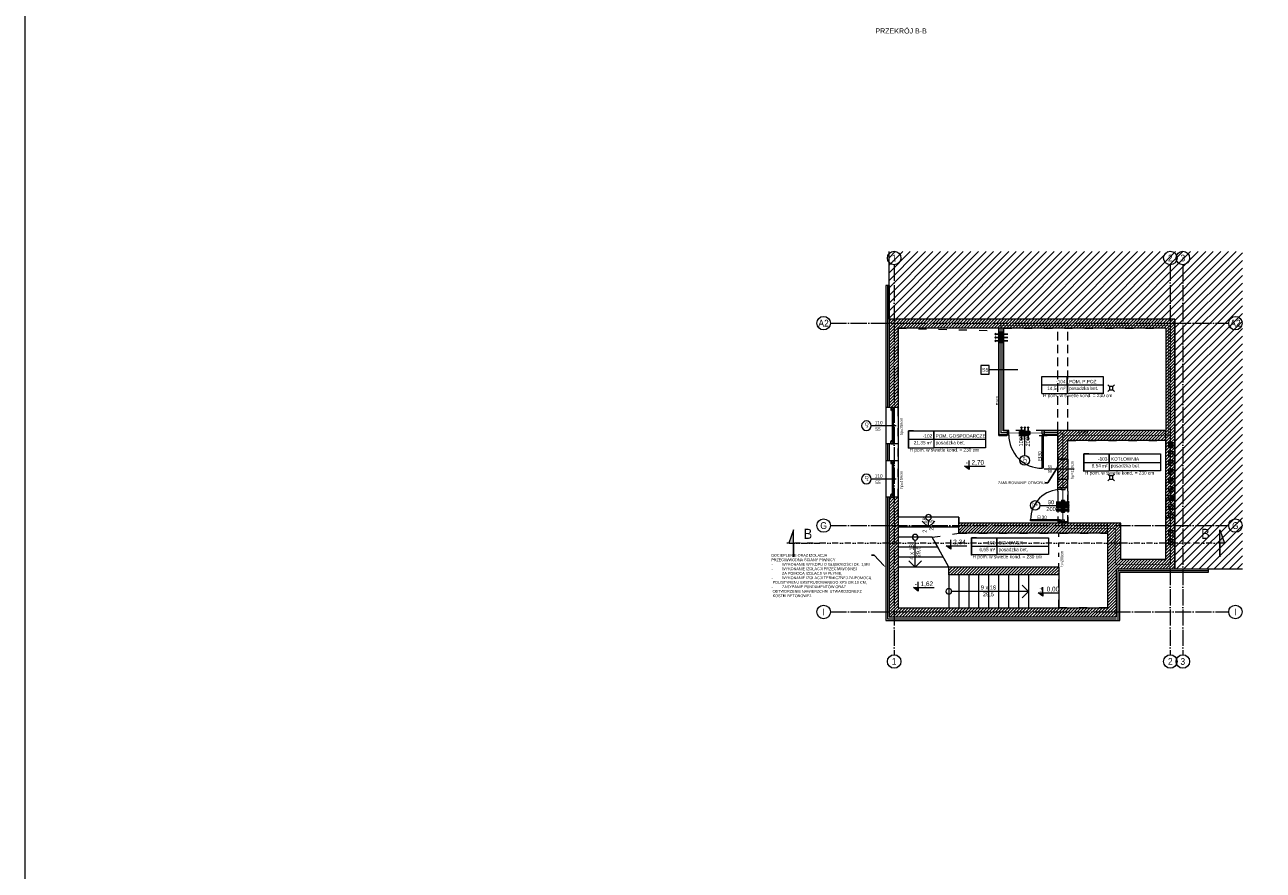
# Model space of a CAD drawing. Header units: millimetres. Extents: x 6506 to 43004, y 4581 to 25261.
# Tile 3 of 30: x 6506 to 10177, y 17427 to 19933. Entities that reach past the tile are written whole.
import ezdxf
from ezdxf import colors
from ezdxf.entities.mleader import LeaderData, LeaderLine
from ezdxf.enums import TextEntityAlignment as Align
from ezdxf.math import Vec2, Vec3

# ---------------------------------------------------------------- set-up
doc = ezdxf.new("R2010")
doc.units = ezdxf.units.MM
for name, pattern in [('1KS_2KP-50', [37.05, 12, 6, -6.35, 0, -6.35, 0, -6.35]), ('ACAD_ISO02W100', [15, 12, -3]), ('ACAD_ISO03W100', [30, 12, -18]), ('ACAD_ISO04W100', [30, 24, -3, 0, -3]), ('DASHED', [19.05, 12.7, -6.35]), ('Osie$0$CONTINOUS', [0])]:
    doc.linetypes.add(name, pattern=pattern)
doc.layers.get('0').update_dxf_attribs({"color": 251, "lineweight": 5})
doc.layers.add('__POMOC', color=3, linetype='Continuous', plot=False)
for name, color, linetype, lineweight in [('_ET-WENTYLACJA', 5, 'Continuous', 25), ('_ET_OPIS', 7, 'Continuous', 20), ('A_DZIAŁOWA_PROJEKTOWANE', 251, 'Continuous', 5), ('A_HATCH', 251, 'Continuous', 5), ('A_HATCH_PROJEKTOWANE', 251, 'Continuous', 5), ('A_IZOLEACJA TERMI_PROJEKTOWANA', 251, 'Continuous', 5), ('A_KONST_ISTNIEJĄCE', 251, 'Continuous', 5), ('A_LINIA PRZEKROJOWA', 251, '1KS_2KP-50', 5), ('A_OPISY', 251, 'Continuous', 5), ('A_OSIE KONSTRUKCYJNE', 251, 'ACAD_ISO04W100', 5), ('A_STOLARKA OKIENNA', 251, 'Continuous', 5), ('A_TEKST', 251, 'Continuous', 5), ('A_WIDOK', 251, 'Continuous', 5), ('A_WIDOK-NAD', 251, 'DASHED', 5), ('A_WYPOSAŻENIE', 251, 'Continuous', 5), ('AA HATCH', 251, 'Continuous', 5), ('AA OPISY', 251, 'Continuous', 5)]:
    doc.layers.add(name, color=color, linetype=linetype, lineweight=lineweight)
doc.layers.add('A_NIEWIDOCZNE  POMOCNICZE', color=251, linetype='ACAD_ISO03W100', lineweight=5, plot=False)
doc.layers.add('A_PPOŻ', color=1, linetype='ACAD_ISO02W100', lineweight=30, true_color=0xff0000)
doc.styles.add('APLUS', font='arial.ttf', dxfattribs={"width": 0.6})
doc.styles.add('ARIAL', font='arial.ttf')
doc.styles.add('DEMIURG_100_etykiety', font='arial.ttf', dxfattribs={"width": 0.9, "height": 30})
doc.styles.add('DEMIURG_100_opisy', font='arial.ttf', dxfattribs={"width": 0.9, "height": 20})
doc.styles.get("Standard").update_dxf_attribs({"font": 'arial.ttf'})
doc.linetypes.add('BATTING', pattern='A,0.0001,-0.1,[134,ltypeshp.shx,S=0.1,R=0,X=-0.1,Y=0],-0.2,[134,ltypeshp.shx,S=0.1,R=180,X=0.1,Y=0],-0.1', length=0.4001)

# ---------------------------------------------------------------- blocks, each defined once
blk = doc.blocks.new('*U80')
for p, q in [((-26, 0), (-26, -8)), ((-26, 0), (-19.3, 0)), ((-26, 0), (-26, -8)), ((-19.3, 0), (-18.7, -1.6)), ((75.3, 0), (74.7, -1.6)), ((82, 0), (75.3, 0)), ((82, 0), (82, -8)), ((-26, -8), (-22.8, -8)), ((-22.8, -8), (-22.8, -9.9)), ((-22.8, -8), (-21.4, -8)), ((-22.8, -9.9), (-16.9, -9.9)), ((-21.8, -2.4), (-18.7, -1.6)), ((-21.8, -3.7), (-21.8, -2.4)), ((-20.4, -3.7), (-21.8, -3.7)), ((-21.4, -8), (-21.4, -6.1)), ((-21.4, -6.1), (-20.4, -6.1)), ((-20.4, -6.1), (-20.4, -3.7)), ((-18.7, -1.6), (-17.9, -1.6)), ((-17.9, -1.6), (-18, -1)), ((-17.2, -8), (-17.2, -3.7)), ((-17.2, -3.7), (-15.6, -3.7)), ((-15.7, -8), (-17.2, -8)), ((-15.7, -9), (-15.7, -8)), ((73.2, -3.7), (71.6, -3.7)), ((71.7, -9), (71.7, -8)), ((71.7, -8), (73.2, -8)), ((78.8, -9.9), (72.9, -9.9)), ((73.2, -8), (73.2, -3.7)), ((73.9, -1.6), (74, -1)), ((74.7, -1.6), (73.9, -1.6)), ((77.8, -2.4), (74.7, -1.6)), ((76.4, -6.1), (76.4, -3.7)), ((76.4, -3.7), (77.8, -3.7)), ((77.4, -6.1), (76.4, -6.1)), ((77.4, -8), (77.4, -6.1)), ((78.8, -8), (77.4, -8)), ((77.8, -3.7), (77.8, -2.4)), ((82, -8), (78.8, -8)), ((78.8, -8), (78.8, -9.9))]:
    blk.add_line(p, q)
blk.add_lwpolyline([(-17.2, -3.7), (73.2, -3.7), (73.2, -8), (-17.2, -8)], close=True)
for centre, radius, start, end in [((-18.1, -3.5), 2.51, 356.8105, 86.8105), ((-17, -8.4), 1.5, 273.3553, 335.6854), ((74.1, -3.5), 2.51, 93.1895, 183.1895), ((73, -8.4), 1.5, 204.3146, 266.6447)]:
    blk.add_arc(centre, radius, start, end)
blk = doc.blocks.new('*U86')
for p, q in [((-26, 0), (-26, -8)), ((-26, 0), (-19.3, 0)), ((-26, 0), (-26, -8)), ((-19.3, 0), (-18.7, -1.6)), ((75.3, 0), (74.7, -1.6)), ((82, 0), (75.3, 0)), ((82, 0), (82, -8)), ((-26, -8), (-22.8, -8)), ((-22.8, -8), (-22.8, -9.9)), ((-22.8, -8), (-21.4, -8)), ((-22.8, -9.9), (-16.9, -9.9)), ((-21.8, -2.4), (-18.7, -1.6)), ((-21.8, -3.7), (-21.8, -2.4)), ((-20.4, -3.7), (-21.8, -3.7)), ((-21.4, -8), (-21.4, -6.1)), ((-21.4, -6.1), (-20.4, -6.1)), ((-20.4, -6.1), (-20.4, -3.7)), ((-18.7, -1.6), (-17.9, -1.6)), ((-17.9, -1.6), (-18, -1)), ((-17.2, -8), (-17.2, -3.7)), ((-17.2, -3.7), (-15.6, -3.7)), ((-15.7, -8), (-17.2, -8)), ((-15.7, -9), (-15.7, -8)), ((73.2, -3.7), (71.6, -3.7)), ((71.7, -9), (71.7, -8)), ((71.7, -8), (73.2, -8)), ((78.8, -9.9), (72.9, -9.9)), ((73.2, -8), (73.2, -3.7)), ((73.9, -1.6), (74, -1)), ((74.7, -1.6), (73.9, -1.6)), ((77.8, -2.4), (74.7, -1.6)), ((76.4, -6.1), (76.4, -3.7)), ((76.4, -3.7), (77.8, -3.7)), ((77.4, -6.1), (76.4, -6.1)), ((77.4, -8), (77.4, -6.1)), ((78.8, -8), (77.4, -8)), ((77.8, -3.7), (77.8, -2.4)), ((82, -8), (78.8, -8)), ((78.8, -8), (78.8, -9.9))]:
    blk.add_line(p, q)
blk.add_lwpolyline([(-17.2, -3.7), (73.2, -3.7), (73.2, -8), (-17.2, -8)], close=True)
for centre, radius, start, end in [((-18.1, -3.5), 2.51, 356.8105, 86.8105), ((-17, -8.4), 1.5, 273.3553, 335.6854), ((74.1, -3.5), 2.51, 93.1895, 183.1895), ((73, -8.4), 1.5, 204.3146, 266.6447)]:
    blk.add_arc(centre, radius, start, end)
blk = doc.blocks.new('*U82')
at = {"layer": 'AA OPISY'}
for q in [(-136.6, 0), (72.5, 18.8), (72.5, -18.8)]:
    blk.add_line((91, 0), q, dxfattribs=at)
blk.add_circle((-145, 0), 8.43, dxfattribs=at)
blk = doc.blocks.new('*U83')
at = {"layer": 'AA OPISY'}
for q in [(-136.6, 0), (-75, 18.8), (-75, -18.8)]:
    blk.add_line((-56.5, 0), q, dxfattribs=at)
blk.add_circle((-145, 0), 8.43, dxfattribs=at)
blk = doc.blocks.new('*U84')
at = {"layer": 'AA OPISY'}
for q in [(-136.6, 0), (-134, 18.8), (-134, -18.8)]:
    blk.add_line((-115.5, 0), q, dxfattribs=at)
blk.add_circle((-145, 0), 8.43, dxfattribs=at)
blk = doc.blocks.new('WARTOŚĆ')
at = {"layer": 'A_OPISY', "color": 144}
blk.add_line((0, 0), (0, 74), dxfattribs=at)
blk.add_circle((0, 88.1), 14.1, dxfattribs=at)
blk.add_attdef('OZ', (-10, 82.4), '', height=10, dxfattribs=at)
for tag, p in [('S', (-4, 32.6)), ('H', (15.1, 32.6))]:
    blk.add_attdef(tag, p, '', height=10, rotation=90, dxfattribs=at)
blk = doc.blocks.new('*U19')
at = {"lineweight": 5}
for p, q in [((-75, -25), (-75, 25)), ((-75, 25), (0, 25)), ((0, 0), (0, 25)), ((0, 25), (152.7, 25)), ((152.7, 25), (152.7, -25)), ((-75, -25), (0, -25)), ((152.7, -25), (0, -25))]:
    blk.add_line(p, q, dxfattribs=at)
at = {"lineweight": 5, "ltscale": 18.5}
for p, q in [((-75, 0), (152.7, 0)), ((0, 25), (0, -25))]:
    blk.add_line(p, q, dxfattribs=at)
at = {"lineweight": 5, "ltscale": 18.5, "insert": (-5, -10.4), "char_height": 10, "attachment_point": 6, "style": 'ARIAL'}
blk.add_mtext('\\A1;m²', dxfattribs=at)
at = {"lineweight": 5, "style": 'ARIAL'}
blk.add_attdef('1NR', text='', height=10, dxfattribs=at).set_placement((-5, 5), align=Align.RIGHT)
blk.add_attdef('2POM', (5, 5), '', height=10, dxfattribs=at)
blk.add_attdef('4PL2', text='', height=10, dxfattribs=at).set_placement((-24.6, -5), align=Align.TOP_RIGHT)
blk.add_attdef('3POS', text='', height=10, dxfattribs=at).set_placement((5, -5), align=Align.TOP_LEFT)
blk = doc.blocks.new('_Dot')
at = {"color": 0, "linetype": 'ByBlock', "lineweight": -2}
blk.add_line((-0.5, 0), (-1, 0), dxfattribs=at)
at = {"color": 0, "linetype": 'ByBlock', "const_width": 0.5}
blk.add_lwpolyline([(-0.25, 0, 1), (0.25, 0, 1)], format="xyb", close=True, dxfattribs=at)
blk = doc.blocks.new('*U5')
blk.add_hatch(color=256).paths.add_polyline_path([(0, 0.153), (-0.198, 0.153), (0, 0)])
blk.add_line((0, 0.153), (0, 0.4))
blk.add_lwpolyline([(0, 0.153), (0, 0), (-0.198, 0.153), (0.685, 0.153)])
at = {"style": 'APLUS', "width": 0.8}
blk.add_attdef('%%P_0.00', text='', height=0.2, dxfattribs=at).set_placement((-0.146, 0.153), align=Align.BOTTOM_LEFT)
blk = doc.blocks.new('want')
at = {"layer": 'A_WIDOK'}
blk.add_line((30214.5, 14309.7), (30200.5, 14295.7), dxfattribs=at)
blk.add_lwpolyline([(30200.5, 14295.7), (30214.5, 14295.7), (30214.5, 14309.7), (30200.5, 14309.7)], close=True, dxfattribs=at)
blk = doc.blocks.new('linia przekroju')
at = {"linetype": 'Continuous', "lineweight": 5}
h = blk.add_hatch(color=256, dxfattribs=at)
h.dxf.hatch_style = 1
h.paths.add_polyline_path([(0, -40.5), (0, 39.3), (14.4, 0), (0, 0)])
at = {"linetype": 'Continuous'}
blk.add_lwpolyline([(0, -40.5), (0, 39.3), (14.4, 0), (0, 0)], close=True, dxfattribs=at)
blk.add_lwpolyline([(14.4, 0), (-87.6, -0.1)])
at = {"linetype": 'Continuous', "style": 'DEMIURG_100_etykiety', "width": 0.9, "flags": 8}
blk.add_attdef('NR_PRZEKROJU', (-55.1, 12.6), '', height=30, dxfattribs=at)
blk = doc.blocks.new('*U81')
at = {"lineweight": 5}
for p, q in [((-75, -25), (-75, 25)), ((-75, 25), (0, 25)), ((0, 0), (0, 25)), ((0, 25), (106.4, 25)), ((106.4, 25), (106.4, -25)), ((-75, -25), (0, -25)), ((106.4, -25), (0, -25))]:
    blk.add_line(p, q, dxfattribs=at)
at = {"lineweight": 5, "ltscale": 18.5}
for p, q in [((-75, 0), (106.4, 0)), ((0, 25), (0, -25))]:
    blk.add_line(p, q, dxfattribs=at)
at = {"lineweight": 5, "ltscale": 18.5, "insert": (-5, -10.4), "char_height": 10, "attachment_point": 6, "style": 'ARIAL'}
blk.add_mtext('\\A1;m²', dxfattribs=at)
at = {"lineweight": 5, "style": 'ARIAL'}
blk.add_attdef('1NR', text='', height=10, dxfattribs=at).set_placement((-5, 5), align=Align.RIGHT)
blk.add_attdef('2POM', (5, 5), '', height=10, dxfattribs=at)
blk.add_attdef('4PL2', text='', height=10, dxfattribs=at).set_placement((-24.6, -5), align=Align.TOP_RIGHT)
blk.add_attdef('3POS', text='', height=10, dxfattribs=at).set_placement((5, -5), align=Align.TOP_LEFT)

msp = doc.modelspace()

# ---------------------------------------------------------------- hatches: boundary and pattern name
at = {"layer": 'A_HATCH'}
h = msp.add_hatch(dxfattribs=at)
h.set_pattern_fill('ANSI31', color=256, scale=2)
h.set_pattern_definition([(45, (-3039.768, 355.087), (-4.490128, 4.490128), [])])
h.paths.add_polyline_path([(9887.8, 18730.7), (9567.8, 18730.7), (9567.8, 18645.7), (9597.8, 18645.7), (9597.8, 18700.7), (9887.8, 18700.7)], flags=17)
h.paths.add_polyline_path([(9714.8, 18455.7), (9274.3, 18455.7), (9274.3, 18425.7), (9714.8, 18425.7)], flags=17)
h.paths.add_polyline_path([(9570.8, 18325.7), (9247.8, 18325.7), (9244.8, 18325.7), (9244.8, 18302.7), (9570.8, 18302.7)], flags=17)
h.paths.add_polyline_path([(9887.8, 18523.4), (9910.3, 18523.4), (9887.8, 18523.4), (9887.8, 18347.7), (9754.8, 18347.7), (9754.8, 18455.7), (9714.8, 18455.7), (9714.8, 18425.7), (9714.8, 18204.7), (9570.8, 18204.7), (9094.8, 18204.7), (9094.8, 18419.7), (9094.8, 18532.7), (9067.8, 18532.7), (9067.8, 18419.7), (9067.8, 18177.7), (9741.8, 18177.7), (9741.8, 18320.7), (9914.8, 18320.7), (9914.8, 19060.7), (9067.8, 19060.7), (9067.8, 18798.7), (9094.8, 18798.7), (9094.8, 19033.7), (9887.8, 19033.7)])
h.paths.add_polyline_path([(9567.8, 18560.3), (9597.8, 18560.3), (9597.8, 18585.7), (9567.8, 18585.7)])
at = {"layer": 'A_HATCH_PROJEKTOWANE', "ltscale": 2}
h = msp.add_hatch(dxfattribs=at)
h.set_pattern_fill('ANSI31', color=256, scale=2)
h.set_pattern_definition([(45, (-7475.724, 537.087), (-4.490128, 4.490128), [])])
h.paths.add_polyline_path([(9597.8, 18585.7), (9597.8, 18645.7), (9567.8, 18645.7), (9567.8, 18585.7)])
at = {"layer": 'A_NIEWIDOCZNE  POMOCNICZE', "ltscale": 2}
h = msp.add_hatch(color=7, dxfattribs=at)
h.dxf.hatch_style = 1
h.paths.add_polyline_path([(9910.3, 18537.7), (9910.3, 18523.7), (9896.3, 18523.7)])
at = {"layer": 'AA HATCH', "ltscale": 2, "transparency": 33554534}
h = msp.add_hatch(dxfattribs=at)
h.set_pattern_fill('ANSI31', color=256, scale=5)
h.set_pattern_definition([(45, (-3039.768, 355.087), (-11.22532, 11.22532), [])])
h.paths.add_polyline_path([(10114.8, 19260.7), (9067.8, 19260.7), (9067.8, 19060.7), (9914.8, 19060.7), (9914.8, 18320.7), (10114.8, 18320.7)])

# ---------------------------------------------------------------- linework, layer by layer
for p, q in [((9521.2, 18719.7), (9523.4, 18719.7)), ((9523.4, 18719.7), (9523.4, 18717.5)), ((9522.9, 18715.2), (9521.2, 18715.2)), ((9522.9, 18716.9), (9522.9, 18715.2)), ((9575.3, 18464.7), (9575.3, 18466.2)), ((9576.8, 18464.7), (9575.3, 18464.7)), ((9579.2, 18464.2), (9577.4, 18464.2)), ((9579.2, 18466), (9579.2, 18464.2))]:
    msp.add_line(p, q)
for points in [[(9417.8, 18730.7), (9417.8, 18717.5), (9422.9, 18717.5), (9422.9, 18730.7), (9417.8, 18730.7)], [(9521.2, 18719.7), (9521.2, 18730.7)], [(9523.4, 18717.5), (9527.8, 18717.5), (9527.8, 18730.7), (9521.2, 18730.7)], [(9524.6, 18716.9), (9524.6, 18618.6), (9521.2, 18618.6), (9521.2, 18715.2)], [(9522.9, 18716.9), (9524.6, 18716.9)], [(9589.3, 18560.3), (9577.4, 18560.3), (9577.4, 18555.6), (9589.3, 18555.6), (9589.3, 18560.3)], [(9576.8, 18462.8), (9487.4, 18462.8), (9487.4, 18466.2), (9575.3, 18466.2)], [(9576.8, 18464.7), (9576.8, 18462.8)], [(9577.4, 18464.2), (9577.4, 18460.7), (9588.1, 18460.7), (9588.1, 18466)], [(9579.2, 18466), (9588.1, 18466)]]:
    msp.add_lwpolyline(points)
for radius in [6, 5, 4, 3]:
    msp.add_circle((9903.3, 18686.7), radius)
for centre, radius, start, end in [((9521.2, 18716.9), 98.4, 179.6452, 270.0011), ((9576.8, 18466.2), 89.4, 89.6452, 180.0011)]:
    msp.add_arc(centre, radius, start, end)
at = {"layer": '__POMOC', "ltscale": 2}
msp.add_line((9887.8, 18347.7), (9866.8, 18347.7), dxfattribs=at)
at = {"layer": '_ET-WENTYLACJA'}
for p, q in [((9381.1, 19015.8), (9384, 19018.8)), ((9419.9, 19015.8), (9381.1, 19015.8)), ((9381.1, 19015.8), (9384, 19012.9)), ((9396, 18991.5), (9405, 19021.5)), ((9404.6, 18991.5), (9396, 19021.5)), ((9381.1, 19005.8), (9384, 19008.8)), ((9419.9, 19005.8), (9381.1, 19005.8)), ((9381.1, 19005.8), (9384, 19002.9)), ((9381.1, 18995.8), (9384, 18998.8)), ((9419.9, 18995.8), (9381.1, 18995.8)), ((9381.1, 18995.8), (9384, 18992.9)), ((9454.6, 18727.7), (9484.6, 18718.8)), ((9454.6, 18719.1), (9484.6, 18727.7)), ((9460, 18741.4), (9457, 18738.4)), ((9460, 18702.6), (9460, 18741.4)), ((9460, 18741.4), (9462.9, 18738.4)), ((9470.1, 18741.4), (9467.2, 18738.4)), ((9469.6, 18702.7), (9470.1, 18741.4)), ((9470.1, 18741.4), (9473.1, 18738.4)), ((9480.3, 18741.4), (9477.4, 18738.4)), ((9480.3, 18702.8), (9480.3, 18741.4)), ((9480.3, 18741.4), (9483.2, 18738.4)), ((9563, 18518), (9601.8, 18518)), ((9563, 18513.2), (9601.8, 18513.2)), ((9563.1, 18508.4), (9601.8, 18507.9)), ((9563.1, 18503.6), (9601.8, 18503)), ((9588.1, 18523.4), (9579.2, 18493.4)), ((9588.1, 18518.6), (9579.2, 18488.6)), ((9579.5, 18523.4), (9588.2, 18493.4)), ((9579.5, 18518.6), (9588.2, 18488.6)), ((9601.8, 18518), (9598.9, 18521)), ((9601.8, 18518), (9598.9, 18515.1)), ((9601.8, 18513.2), (9598.9, 18510.2)), ((9601.8, 18507.9), (9598.9, 18510.8)), ((9601.8, 18507.9), (9598.9, 18504.9)), ((9601.8, 18503), (9598.9, 18505.9)), ((9601.8, 18503), (9598.9, 18500.1)), ((9601.8, 18497.7), (9598.9, 18500.6)), ((9563.2, 18497.7), (9601.8, 18497.7)), ((9563.2, 18492.8), (9601.8, 18492.8)), ((9601.8, 18497.7), (9598.9, 18494.8)), ((9601.8, 18492.8), (9598.9, 18495.8)), ((9601.8, 18492.8), (9598.9, 18489.9))]:
    msp.add_line(p, q, dxfattribs=at)
for points in [[(9396, 18991.5), (9396, 19021.5), (9405, 19021.5), (9404.6, 18991.5), (9396, 18991.5)], [(9454.6, 18727.7), (9484.6, 18727.7), (9484.6, 18718.7), (9454.6, 18719.1), (9454.6, 18727.7)], [(9588.1, 18523.4), (9588.2, 18493.4), (9579.2, 18493.4), (9579.5, 18523.4), (9588.1, 18523.4)], [(9588.1, 18518.6), (9588.2, 18488.6), (9579.2, 18488.6), (9579.5, 18518.6), (9588.1, 18518.6)]]:
    msp.add_lwpolyline(points, dxfattribs=at)
at = {"layer": '_ET_OPIS', "ltscale": 2}
for p, q in [((9896.3, 18537.7), (9887.8, 18537.7)), ((9896.3, 18523.7), (9910.3, 18537.7)), ((9896.3, 18523.7), (9887.8, 18523.7))]:
    msp.add_line(p, q, dxfattribs=at)
msp.add_lwpolyline([(9896.3, 18537.7), (9910.3, 18537.7), (9910.3, 18523.7), (9896.3, 18523.7)], close=True, dxfattribs=at)
at = {"layer": 'A_DZIAŁOWA_PROJEKTOWANE', "ltscale": 2}
for p, q in [((9417.8, 18730.7), (9417.8, 18715.7)), ((9527.8, 18730.7), (9527.8, 18715.7))]:
    msp.add_line(p, q, dxfattribs=at)
for points in [[(9417.8, 18715.7), (9392.8, 18715.7), (9392.8, 19033.7)], [(9417.8, 18717.2), (9394.3, 18717.2), (9394.3, 19033.7)], [(9417.8, 18729.2), (9406.3, 18729.2), (9406.3, 19033.7)], [(9417.8, 18730.7), (9407.8, 18730.7), (9407.8, 19033.7)], [(9417.8, 18730.7), (9407.8, 18730.7), (9407.8, 19033.7)], [(9567.8, 18730.7), (9527.8, 18730.7)], [(9567.8, 18730.7), (9527.8, 18730.7)], [(9567.8, 18729.2), (9527.8, 18729.2)], [(9567.8, 18717.2), (9527.8, 18717.2)], [(9567.8, 18715.7), (9527.8, 18715.7)]]:
    msp.add_lwpolyline(points, dxfattribs=at)
at = {"layer": 'A_HATCH', "ltscale": 2}
msp.add_line((9714.8, 18425.7), (9714.8, 18455.7), dxfattribs=at)
at = {"layer": 'A_IZOLEACJA TERMI_PROJEKTOWANA', "ltscale": 2}
for p, q in [((9067.8, 19160.7), (9057.8, 19160.7)), ((9067.8, 18798.7), (9057.8, 18798.7)), ((9067.8, 18690.7), (9057.8, 18690.7)), ((9067.8, 18640.7), (9057.8, 18640.7)), ((9067.8, 18532.7), (9057.8, 18532.7)), ((10014.8, 18310.7), (10014.8, 18320.7))]:
    msp.add_line(p, q, dxfattribs=at)
for points in [[(9057.8, 19160.7), (9057.8, 18419.7), (9057.8, 18167.7), (9751.8, 18167.7)], [(9751.8, 18167.7), (9751.8, 18310.7), (10014.8, 18310.7)]]:
    msp.add_lwpolyline(points, dxfattribs=at)
at = {"layer": 'A_IZOLEACJA TERMI_PROJEKTOWANA', "linetype": 'BATTING', "ltscale": 10}
for points in [[(9062.8, 19160.7), (9062.8, 18798.7)], [(9062.8, 18690.7), (9062.8, 18640.7)], [(9062.8, 18532.7), (9062.8, 18419.7), (9062.8, 18172.7), (9741.8, 18172.7)], [(9746.8, 18167.7), (9746.8, 18315.7), (10014.8, 18315.7)]]:
    msp.add_lwpolyline(points, dxfattribs=at)
at = {"layer": 'A_IZOLEACJA TERMI_PROJEKTOWANA', "linetype": 'BATTING', "ltscale": 14}
msp.add_lwpolyline([(9418.8, 18723.4), (9400.5, 18723.4), (9400.5, 19033.7)], dxfattribs=at)
at = {"layer": 'A_IZOLEACJA TERMI_PROJEKTOWANA', "linetype": 'BATTING', "ltscale": 12}
msp.add_lwpolyline([(9567.9, 18723.4), (9527.9, 18723.4)], dxfattribs=at)
at = {"layer": 'A_IZOLEACJA TERMI_PROJEKTOWANA', "ltscale": 2}
msp.add_lwpolyline([(9567.8, 18645.7), (9597.8, 18645.7), (9597.8, 18585.7), (9567.8, 18585.7)], close=True, dxfattribs=at)
at = {"layer": 'A_KONST_ISTNIEJĄCE', "ltscale": 2}
for p, q in [((9067.8, 19060.7), (9067.8, 19260.7)), ((9914.8, 19060.7), (9067.8, 19060.7)), ((9914.8, 19060.7), (9914.8, 18320.7)), ((9887.8, 19033.7), (9094.8, 19033.7)), ((9887.8, 19033.7), (9887.8, 18730.7)), ((9094.8, 18798.7), (9067.8, 18798.7)), ((9887.8, 18730.7), (9567.8, 18730.7)), ((9567.8, 18645.7), (9567.8, 18730.7)), ((9887.8, 18347.7), (9887.8, 18730.7)), ((9094.8, 18690.7), (9067.8, 18690.7)), ((9887.8, 18700.7), (9597.8, 18700.7)), ((9597.8, 18645.7), (9597.8, 18700.7)), ((9597.8, 18645.7), (9567.8, 18645.7)), ((9094.8, 18640.7), (9067.8, 18640.7)), ((9567.8, 18550.7), (9567.8, 18585.7)), ((9597.8, 18585.7), (9567.8, 18585.7)), ((9597.8, 18550.7), (9597.8, 18585.7)), ((9597.8, 18560.3), (9567.8, 18560.3)), ((9597.8, 18560.3), (9567.8, 18560.3)), ((9094.8, 18532.7), (9067.8, 18532.7)), ((9754.8, 18455.7), (9274.3, 18455.7)), ((9274.3, 18425.7), (9274.3, 18455.7)), ((9714.8, 18425.7), (9274.3, 18425.7)), ((9714.8, 18425.7), (9714.8, 18204.7)), ((9754.8, 18347.7), (9754.8, 18455.7)), ((9247.8, 18325.7), (9244.8, 18325.7)), ((9244.8, 18302.7), (9244.8, 18325.7)), ((9570.8, 18325.7), (9247.8, 18325.7)), ((9570.8, 18325.7), (9570.8, 18204.7)), ((9741.8, 18177.7), (9741.8, 18320.7)), ((9741.8, 18320.7), (9914.8, 18320.7)), ((9887.8, 18347.7), (9754.8, 18347.7)), ((9914.8, 18320.7), (10114.8, 18320.7)), ((9570.8, 18302.7), (9244.8, 18302.7))]:
    msp.add_line(p, q, dxfattribs=at)
msp.add_lwpolyline([(6506.4, 11214.7), (43004.2, 11214.7), (43004.2, 25260.9), (6506.4, 25260.9)], close=True, dxfattribs=at)
for points in [[(9067.8, 19160.7), (9067.8, 18798.7)], [(9914.8, 18320.7), (9914.8, 19060.7), (9067.8, 19060.7)], [(9094.8, 19033.7), (9094.8, 18419.7), (9094.8, 18204.7), (9570.8, 18204.7)], [(9067.8, 18690.7), (9067.8, 18640.7)], [(9067.8, 18532.7), (9067.8, 18419.7), (9067.8, 18177.7), (9741.8, 18177.7)], [(9570.8, 18204.7), (9714.8, 18204.7)]]:
    msp.add_lwpolyline(points, dxfattribs=at)
at = {"layer": 'A_LINIA PRZEKROJOWA'}
msp.add_line((9960.4, 18396.4), (8765.1, 18396.4), dxfattribs=at)
at = {"layer": 'A_NIEWIDOCZNE  POMOCNICZE', "ltscale": 2}
for points in [[(9567.8, 18715.7), (9567.8, 18455.7), (9274.3, 18455.7), (9274.3, 18473.2), (9094.8, 18473.2), (9094.8, 19033.7), (9392.8, 19026.2), (9392.8, 18715.7), (9567.8, 18715.7)], [(9597.8, 18700.7), (9887.8, 18700.7), (9887.8, 18347.7), (9754.8, 18347.7), (9754.8, 18455.7), (9597.8, 18455.7), (9597.8, 18700.7)], [(9274.3, 18425.7), (9714.8, 18425.7), (9714.8, 18204.7), (9570.8, 18204.7), (9570.8, 18325.7), (9244.8, 18325.7), (9196, 18414.2), (9274.3, 18425.7)]]:
    msp.add_lwpolyline(points, dxfattribs=at)
msp.add_lwpolyline([(9407.8, 19033.7), (9887.8, 19033.7), (9887.8, 18730.7), (9407.8, 18730.7)], close=True, dxfattribs=at)
at = {"layer": 'A_OPISY'}
msp.add_line((9449.2, 18910.3), (9364.7, 18910.3), dxfattribs=at)
at = {"layer": 'A_OPISY', "transparency": 33554559}
for p, q in [((9469.6, 18730.2), (9469.6, 18656.2)), ((9616.5, 18615.7), (9527.5, 18615.7)), ((9514.9, 18508.4), (9588.8, 18508.4))]:
    msp.add_line(p, q, dxfattribs=at)
at = {"layer": 'A_OPISY'}
msp.add_lwpolyline([(9339.7, 18897.8), (9364.7, 18897.8), (9364.7, 18922.8), (9339.7, 18922.8)], close=True, dxfattribs=at)
at = {"layer": 'A_OPISY', "transparency": 33554559}
for centre in [(9469.6, 18642), (9500.7, 18508.4)]:
    msp.add_circle(centre, 14.1, dxfattribs=at)
at = {"layer": 'A_OSIE KONSTRUKCYJNE', "ltscale": 2}
for p, q in [((9082.8, 19221.7), (9082.8, 18065.9)), ((9901.3, 19221.7), (9901.3, 18065.9)), ((9938.3, 19221.7), (9938.3, 18065.9)), ((8893.8, 19048.7), (10074.3, 19048.7)), ((8893.8, 18448.7), (10074.3, 18448.7)), ((8893.8, 18192.7), (10074.3, 18192.7))]:
    msp.add_line(p, q, dxfattribs=at)
at = {"layer": 'A_OSIE KONSTRUKCYJNE', "linetype": 'Continuous'}
for centre in [(9082.8, 19241.7), (9901.3, 19241.7), (9938.3, 19241.7), (8873.8, 19048.7), (10094.3, 19048.7), (8873.8, 18448.7), (10094.3, 18448.7), (8873.8, 18192.7), (10094.3, 18192.7), (9082.8, 18045.9), (9901.3, 18045.9), (9938.3, 18045.9)]:
    msp.add_circle(centre, 20, dxfattribs=at)
at = {"layer": 'A_PPOŻ', "linetype": 'ACAD_ISO03W100', "ltscale": 2, "const_width": 2}
msp.add_lwpolyline([(9582.8, 18715.7), (9582.8, 18722.8), (9398.7, 18722.8), (9398.7, 19041.2), (9895.6, 19041.2), (9895.6, 18715.7)], dxfattribs=at)
msp.add_lwpolyline([(9582.8, 18715.7), (9902.8, 18715.7), (9902.8, 18332.7), (9739.8, 18332.7), (9739.8, 18440.7), (9582.8, 18440.7)], close=True, dxfattribs=at)
at = {"layer": 'A_WIDOK', "ltscale": 2}
for p, q in [((9567.8, 18645.7), (9567.8, 18585.7)), ((9597.8, 18645.7), (9597.8, 18585.7)), ((9274.3, 18473.2), (9094.8, 18473.2)), ((9274.3, 18473.2), (9274.3, 18455.7)), ((9274.3, 18443.7), (9094.8, 18443.7)), ((9567.8, 18460.7), (9597.8, 18460.7)), ((9196, 18414.2), (9094.8, 18414.2)), ((9244.8, 18325.7), (9196, 18414.2)), ((9212.3, 18384.7), (9094.8, 18384.7)), ((9228.5, 18355.2), (9094.8, 18355.2)), ((9244.8, 18325.7), (9094.8, 18325.7)), ((9244.8, 18302.7), (9244.8, 18204.7)), ((9274.3, 18302.7), (9274.3, 18204.7)), ((9303.8, 18302.7), (9303.8, 18204.7)), ((9333.3, 18302.7), (9333.3, 18204.7)), ((9362.8, 18302.7), (9362.8, 18204.7)), ((9392.3, 18302.7), (9392.3, 18204.7)), ((9421.8, 18302.7), (9421.8, 18204.7)), ((9451.3, 18302.7), (9451.3, 18204.7)), ((9480.8, 18302.7), (9480.8, 18204.7))]:
    msp.add_line(p, q, dxfattribs=at)
at = {"layer": 'A_WIDOK', "transparency": 33554559}
for p, q in [((9896.3, 18537.7), (9887.8, 18537.7)), ((9907.8, 18537.4), (9899.3, 18537.4)), ((9896.3, 18523.7), (9887.8, 18523.7)), ((9907.8, 18523.4), (9899.3, 18523.4))]:
    msp.add_line(p, q, dxfattribs=at)
at = {"layer": 'A_WIDOK', "color": 251, "transparency": 33554559}
for p, q in [((9907.8, 18537.4), (9899.3, 18537.4)), ((9907.8, 18523.4), (9899.3, 18523.4)), ((9896.3, 18485.7), (9887.8, 18485.7)), ((9896.3, 18471.7), (9887.8, 18471.7))]:
    msp.add_line(p, q, dxfattribs=at)
at = {"layer": 'A_WIDOK', "linetype": 'ACAD_ISO03W100'}
msp.add_line((9570.8, 18325.7), (9570.8, 18425.7), dxfattribs=at)
at = {"layer": 'A_WIDOK-NAD', "ltscale": 2}
for p, q in [((9567.8, 18730.7), (9567.8, 19033.7)), ((9597.8, 18730.7), (9597.8, 19033.7)), ((9567.8, 18550.7), (9567.8, 18455.7)), ((9597.8, 18550.7), (9597.8, 18455.7))]:
    msp.add_line(p, q, dxfattribs=at)
at = {"layer": 'A_WYPOSAŻENIE'}
for p, q in [((9721.4, 18860.6), (9716.4, 18865.6)), ((9731.4, 18860.6), (9736.4, 18865.6)), ((9721.4, 18850.6), (9716.4, 18845.6)), ((9731.4, 18850.6), (9736.4, 18845.6)), ((9721.4, 18596.5), (9716.4, 18601.5)), ((9721.4, 18586.5), (9716.4, 18581.5)), ((9731.4, 18596.5), (9736.4, 18601.5)), ((9731.4, 18586.5), (9736.4, 18581.5))]:
    msp.add_line(p, q, dxfattribs=at)
for points in [[(9721.4, 18850.6), (9731.4, 18850.6), (9731.4, 18860.6), (9721.4, 18860.6)], [(9721.4, 18586.5), (9731.4, 18586.5), (9731.4, 18596.5), (9721.4, 18596.5)]]:
    msp.add_lwpolyline(points, close=True, dxfattribs=at)

# ---------------------------------------------------------------- block references
at = {"layer": 'A_KONST_ISTNIEJĄCE', "color": 251, "transparency": 33554687, "rotation": 180}
for p in [(40110.7, 32989.3), (40110.7, 32963.3), (40110.7, 32937.3), (40110.7, 32911.3), (40110.7, 32885.3), (40110.7, 32859.3), (40110.7, 32833.3), (40110.7, 32807.3), (40110.7, 32781.3), (40110.7, 32728.3), (40110.7, 32702.3)]:
    msp.add_blockref('want', p, dxfattribs=at)
at = {"layer": 'A_KONST_ISTNIEJĄCE', "color": 0, "transparency": 33554687, "rotation": 180}
msp.add_blockref('want', (40110.7, 32833.3), dxfattribs=at)
at = {"layer": 'A_LINIA PRZEKROJOWA'}
ref = msp.add_blockref('linia przekroju', (8784.9, 18396.5), dxfattribs=dict(at, xscale=-1))
ref.add_attrib('NR_PRZEKROJU', 'B', dxfattribs={"layer": '0', "linetype": 'Continuous', "height": 30, "style": 'DEMIURG_100_etykiety', "width": 0.9}).set_placement((8814.8, 18400.2), align=Align.BOTTOM_LEFT)
ref = msp.add_blockref('linia przekroju', (10048, 18396.5), dxfattribs=at)
ref.add_attrib('NR_PRZEKROJU', 'B', dxfattribs={"layer": '0', "linetype": 'Continuous', "height": 30, "style": 'DEMIURG_100_etykiety', "width": 0.9}).set_placement((9992.9, 18400.2), align=Align.BOTTOM_LEFT)
at = {"layer": 'A_OPISY'}
for name, p, values in [('*U81', (9595.9, 18865.6), {'1NR': '-104', '2POM': 'POM. P.POŻ', '3POS': 'posadzka bet.', '4PL2': '14,54'}), ('*U19', (9200.7, 18704.4), {'1NR': '-102', '2POM': 'POM. GOSPODARCZE', '3POS': 'posadzka bet.', '4PL2': '21,35'}), ('*U19', (9720, 18636.1), {'1NR': '-103', '2POM': 'KOTŁOWNIA ', '3POS': 'posadzka bet.', '4PL2': '8,54'}), ('*U19', (9387.4, 18387.7), {'1NR': '-101', '2POM': 'SCHOWEK', '3POS': 'posadzka bet.', '4PL2': '6,65'})]:
    msp.add_blockref(name, p, dxfattribs=at).add_auto_attribs(values)
at = {"layer": 'A_OPISY', "transparency": 33554559}
ref = msp.add_blockref('WARTOŚĆ', (9088.7, 18744.7), dxfattribs=dict(at, xscale=-1, rotation=90))
ref.add_attrib('S', '110', (9025.3, 18748.7), dxfattribs={"height": 10})
ref.add_attrib('H', '55', (9027.3, 18729.6), dxfattribs={"height": 10})
ref.add_attrib('OZ', 'O*', (8996.5, 18754.7), dxfattribs={"height": 10, "rotation": 270})
at = {"layer": 'A_OPISY', "transparency": 33554687, "xscale": 68.67492864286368, "yscale": 68.67492864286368, "zscale": 68.67492864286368, "rotation": 1.435389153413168e-05}
for p, values in [((9305.2, 18614.4), {'%%P_0.00': '-  2,70'}), ((9250.9, 18378.5), {'%%P_0.00': '-  2,34'}), ((9154, 18254.7), {'%%P_0.00': '-  1,62'}), ((9523.7, 18239), {'%%P_0.00': '%%p  0,00'})]:
    msp.add_blockref('*U5', p, dxfattribs=at).add_auto_attribs(values)
at = {"layer": 'A_OPISY', "transparency": 33554559}
ref = msp.add_blockref('WARTOŚĆ', (9088.7, 18586.7), dxfattribs=dict(at, xscale=-1, rotation=90))
ref.add_attrib('S', '110', (9025.3, 18590.7), dxfattribs={"color": 0, "height": 10})
ref.add_attrib('H', '55', (9027.3, 18571.6), dxfattribs={"color": 0, "height": 10})
ref.add_attrib('OZ', 'O*', (8996.5, 18596.7), dxfattribs={"color": 0, "height": 10, "rotation": 270})
at = {"layer": 'A_OPISY', "transparency": 33554559, "xscale": -1}
for name, p, rotation in [('*U84', (9184.6, 18328.2), 90), ('*U83', (9145.4, 18269.2), 90), ('*U82', (9389.8, 18253.7), 180)]:
    msp.add_blockref(name, p, dxfattribs=dict(at, rotation=rotation))
at = {"layer": 'A_STOLARKA OKIENNA', "color": 144, "transparency": 33554559, "xscale": -1, "rotation": 90}
msp.add_blockref('*U80', (9073.3, 18772.7), dxfattribs=at)
at = {"layer": 'A_STOLARKA OKIENNA', "transparency": 33554559, "xscale": -1, "rotation": 90}
msp.add_blockref('*U86', (9073.3, 18614.7), dxfattribs=at)

# ---------------------------------------------------------------- texts
at = {"layer": 'A_OPISY'}
msp.add_text('S5', height=11, dxfattribs=at).set_placement((9343.4, 18904.8))
at = {"layer": 'A_OPISY', "attachment_point": 1}
for s, insert, char_height in [('PRZEKRÓJ B-B', (9027.3, 19922.3), 15), ('H pom. w świetle kond. = 230 cm', (9524.1, 18839.3), 10), ('H pom. w świetle kond. = 230 cm', (9128.9, 18678.1), 10), ('H pom. w świetle kond. = 230 cm', (9648.2, 18609.9), 10), ('H pom. w świetle kond. = 230 cm', (9315.6, 18361.5), 10)]:
    msp.add_mtext_dynamic_manual_height_columns(s, width=254.354, gutter_width=0, heights=[12.8], dxfattribs=dict(at, insert=insert, char_height=char_height))
at = {"layer": 'A_OPISY', "transparency": 33554559, "attachment_point": 5}
for s, insert, char_height, rotation in [('hp=155cm', (9105.8, 18742.3), 8, 90.4248), ('100\\P200', (9469.2, 18697), 12, 90), ('D*', (9470.5, 18643.6), 12, 90), ('hp=155cm', (9105.8, 18584.3), 8, 90.4248), ('59\\P59', (9544.5, 18616.2), 8, 0.4248), ('hp=130cm', (9611.9, 18613.3), 8, 90.4248), ('h<200cm', (9580.1, 18350.7), 8, 90.4248)]:
    msp.add_mtext_dynamic_manual_height_columns(s, width=44.391, gutter_width=12.5, heights=[0], dxfattribs=dict(at, insert=insert, char_height=char_height, rotation=rotation))
at = {"layer": 'A_OPISY', "transparency": 33554559, "char_height": 12, "attachment_point": 5}
for s, insert in [('D*', (9499.2, 18507.9)), ('90\\P200', (9548, 18507.9))]:
    msp.add_mtext_dynamic_manual_height_columns(s, width=44.391, gutter_width=12.5, heights=[0], dxfattribs=dict(at, insert=insert))
at = {"layer": 'A_OSIE KONSTRUKCYJNE', "linetype": 'Osie$0$CONTINOUS', "style": 'DEMIURG_100_opisy', "width": 0.9}
for s, p in [('1', (9082.8, 19241.7)), ('2', (9901.3, 19241.7)), ('3', (9938.3, 19241.7)), ('A2', (8873.8, 19048.7)), ('A2', (10094.3, 19048.7)), ('G', (8873.8, 18448.7)), ('G', (10094.3, 18448.7)), ('I', (8873.8, 18192.7)), ('I', (10094.3, 18192.7)), ('1', (9082.8, 18045.9)), ('2', (9901.3, 18045.9)), ('3', (9938.3, 18045.9))]:
    msp.add_text(s, height=20, dxfattribs=at).set_placement(p, align=Align.MIDDLE_CENTER)
at = {"layer": 'A_PPOŻ', "linetype": 'ACAD_ISO03W100', "ltscale": 2}
note = msp.add_mtext_dynamic_manual_height_columns('EI60\\P', width=254.354, gutter_width=0, heights=[12.8, 0], dxfattribs=dict(at, insert=(9385.2, 18805), char_height=10, attachment_point=1, rotation=90))
note = msp.add_mtext_dynamic_manual_height_columns('EI60\\P', width=254.354, gutter_width=0, heights=[12.8, 0], dxfattribs=dict(at, insert=(9628.8, 18729.2), char_height=10, attachment_point=1))
note = msp.add_mtext_dynamic_manual_height_columns('EI30\\P', width=254.354, gutter_width=0, heights=[12.8, 0], dxfattribs=dict(at, insert=(9509.1, 18639.8), char_height=10, attachment_point=1, rotation=90))
note = msp.add_mtext_dynamic_manual_height_columns('EI30\\P', width=254.354, gutter_width=0, heights=[12.8, 0], dxfattribs=dict(at, insert=(9506.6, 18478.1), char_height=10, attachment_point=1))
at = {"layer": 'A_TEKST', "transparency": 33554559, "char_height": 12, "attachment_point": 5, "rotation": 90}
for s, insert in [('2 x 18\\P29,5', (9184.6, 18450.2)), ('4 x 18\\P29,5', (9145.4, 18370.6))]:
    msp.add_mtext_dynamic_manual_height_columns(s, width=91.397, gutter_width=12.5, heights=[39.9], dxfattribs=dict(at, insert=insert))
at = {"layer": 'A_TEKST', "transparency": 33554559, "insert": (9362.3, 18254.1), "char_height": 12, "attachment_point": 5}
msp.add_mtext_dynamic_manual_height_columns('9 x 18\\P29,5', width=91.397, gutter_width=12.5, heights=[39.9], dxfattribs=at)

# ---------------------------------------------------------------- leaders
at = {"layer": 'A_DZIAŁOWA_PROJEKTOWANE', "ltscale": 2}
ml = msp.add_multileader_mtext('Standard', dxfattribs=at)
ml.set_content('ZAMUROWANIE OTWORU', color=256)
ml.set_leader_properties()
ml.build(insert=Vec2(0, 0))
ml.multileader.update_dxf_attribs({"arrow_head_size": 8})
ctx = ml.context
ctx.base_point, ctx.char_height, ctx.arrow_head_size, ctx.plane_origin = Vec3(9388.5, 18575.4), 8, 8, Vec3(9572.2, 18629.5)
notes = []
notes.append((ctx, [(0, (1, 1, 0), (9538.4, 18575.4), (-1, 0), 8, [(0, [(9572.2, 18629.5)], 0, [])])]))
ctx.mtext.insert, ctx.mtext.width, ctx.mtext.flow_direction = Vec3(9390.5, 18579.5), 299.013, 5
ml = msp.add_multileader_mtext('Standard', dxfattribs=at)
ml.set_content('DOCIEPLENIE ORAZ IZOLACJA\\PPRZECIWWODNA ŚCIANY PIWNICY\\P\\pi-3,l4,t4;-^IWYKONANIE WYKOPU O GŁĘBOKOŚCI OK. 1,8M\\P-^IWYKONANIE IZOLACJI PRZECIWWODNEJ\\P\\pi0,l0,tz;^IZA POMOCĄ IZOLACJI W PŁYNIE,\\P\\pi-3,l4,t4;-^IWYKONANIE IZOLACJI TERMICZNEJ ZA POMOCĄ POLISTYRENU EKSTRUDOWANEGO XPS GR.10 CM,\\P-^IZASYPANIE FUNDAMENTÓW ORAZ ODTWORZENIE NAWIERZCHNI UTWARDZONEJ Z KOSTKI BETONOWEJ.', color=256)
ml.set_leader_properties()
ml.build(insert=Vec2(0, 0))
ml.multileader.update_dxf_attribs({"arrow_head_size": 8})
ctx = ml.context
ctx.base_point, ctx.char_height, ctx.arrow_head_size, ctx.plane_origin = Vec3(8716.6, 18360.5), 8, 8, Vec3(9057.8, 18324.3)
notes.append((ctx, [(0, (1, 1, 0), (9024, 18360.5), (-1, 0), 8, [(0, [(9057.8, 18324.3)], 0, [])])]))
ctx.mtext.insert, ctx.mtext.width, ctx.mtext.flow_direction = Vec3(8718.6, 18364.5), 299.013, 5
at = {"layer": 'A_OPISY'}
ml = msp.add_multileader_mtext('Standard', dxfattribs=at)
ml.set_content('', color=256)
ml.set_leader_properties()
ml.set_arrow_properties(name='DOT')
ml.build(insert=Vec2(0, 0))
ml.multileader.update_dxf_attribs({"arrow_head_size": 6})
ctx = ml.context
ctx.base_point, ctx.arrow_head_size, ctx.plane_origin = Vec3(9140.2, 18729.4), 6, Vec3(8923.7, 19197.1)
notes.append((ctx, [(0, (1, 1, 0), (9125.7, 18729.4), (1, 0), 14.5, [(0, [(9125.7, 18679.4)], 0, [])])]))
ctx.mtext.insert, ctx.mtext.flow_direction = Vec3(9142.2, 18731.4), 5
ml = msp.add_multileader_mtext('Standard', dxfattribs=at)
ml.set_content('', color=256)
ml.set_leader_properties()
ml.set_arrow_properties(name='DOT')
ml.build(insert=Vec2(0, 0))
ml.multileader.update_dxf_attribs({"arrow_head_size": 6})
ctx = ml.context
ctx.base_point, ctx.arrow_head_size, ctx.plane_origin = Vec3(9659.5, 18661.1), 6, Vec3(9443, 19128.8)
notes.append((ctx, [(0, (1, 1, 0), (9645, 18661.1), (1, 0), 14.5, [(0, [(9645, 18611.1)], 0, [])])]))
ctx.mtext.insert, ctx.mtext.flow_direction = Vec3(9661.5, 18663.1), 5
ml = msp.add_multileader_mtext('Standard', dxfattribs=at)
ml.set_content('', color=256)
ml.set_leader_properties()
ml.set_arrow_properties(name='DOT')
ml.build(insert=Vec2(0, 0))
ml.multileader.update_dxf_attribs({"arrow_head_size": 6})
ctx = ml.context
ctx.base_point, ctx.arrow_head_size, ctx.plane_origin = Vec3(9326.9, 18412.7), 6, Vec3(9110.4, 18880.4)
notes.append((ctx, [(0, (1, 1, 0), (9312.4, 18412.7), (1, 0), 14.5, [(0, [(9312.4, 18362.7)], 0, [])])]))
ctx.mtext.insert, ctx.mtext.flow_direction = Vec3(9328.9, 18414.7), 5
for ctx, leaders in notes:
    for number, flags, end, landing, length, lines in leaders:
        leader = LeaderData()
        leader.index, (leader.has_last_leader_line, leader.has_dogleg_vector, leader.attachment_direction) = number, flags
        leader.last_leader_point, leader.dogleg_vector, leader.dogleg_length = Vec3(end), Vec3(landing), length
        for number, points, colour, breaks in lines:
            line = LeaderLine()
            line.index, line.vertices, line.color, line.breaks = number, Vec3.list(points), colors.encode_raw_color(colour), breaks
            leader.lines.append(line)
        ctx.leaders.append(leader)

doc.saveas('drawing.dxf')
